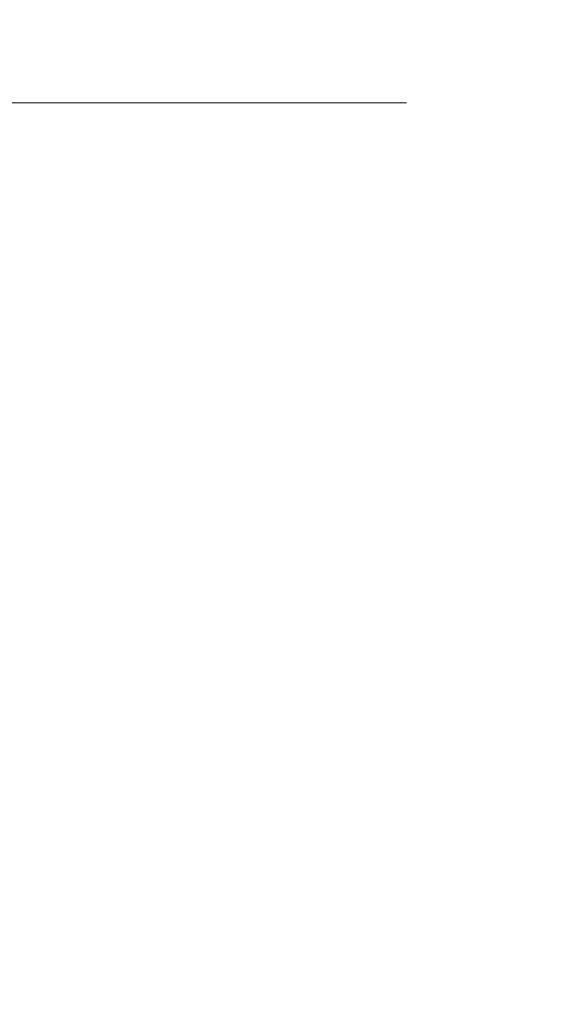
# Model space of a CAD drawing. Header units: millimetres. Extents: x 0 to 840, y 0 to 297.
# Tile 7 of 8: x 793 to 840, y 86 to 171. Entities that reach past the tile are written whole.
import ezdxf

# ---------------------------------------------------------------- set-up
doc = ezdxf.new("R2010")
doc.units = ezdxf.units.MM
doc.linetypes.add('K5LT_THIN', pattern=[0])
doc.layers.add('FOR', color=7, linetype='Continuous', true_color=0xffffff)
doc.layers.add('Системный слой', color=7, linetype='Continuous')
doc.styles.add('KTEXTSTYLE', font='GOST_AU.SHX', dxfattribs={"width": 0.96, "height": 5})

# ---------------------------------------------------------------- blocks, each defined once
blk = doc.blocks.new('U51')
at = {"layer": 'FOR', "color": 7, "linetype": 'K5LT_THIN', "lineweight": 18}
for q in [(764.5235257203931, 154.2679880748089), (826.3568008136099, 164.0937529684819)]:
    blk.add_line((781.5608680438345, 164.0937529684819), q, dxfattribs=at)
blk = doc.blocks.new('U36')
at = {"layer": 'FOR'}
blk.add_blockref('U51', (0, 0), dxfattribs=at)

msp = doc.modelspace()

# ---------------------------------------------------------------- block references
at = {"layer": 'Системный слой'}
msp.add_blockref('U36', (0, 0), dxfattribs=at)

doc.saveas('drawing.dxf')
